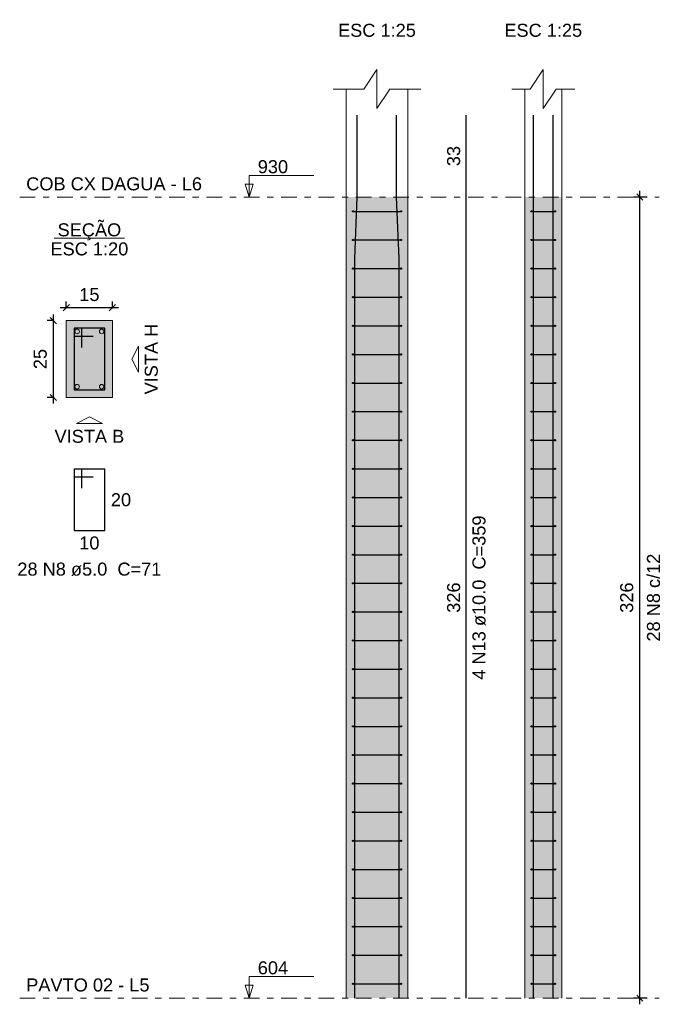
# Model space of a CAD drawing. Header units: millimetres. Extents: x 0 to 119, y 0 to 84.
# Tile 10 of 13: x 72 to 82, y 47 to 63. Entities that reach past the tile are written whole.
import ezdxf

# ---------------------------------------------------------------- set-up
doc = ezdxf.new("R2010")
doc.units = ezdxf.units.MM
doc.header["$MEASUREMENT"] = 0
doc.linetypes.add('DASHDOT', pattern=[2.54, 1.27, -0.635, 0, -0.635])
doc.linetypes.add('NULL', pattern=[0])
doc.layers.get('0').update_dxf_attribs({"lineweight": 18})
for name, color, linetype, lineweight in [('Descrição da armadura', 7, 'Continuous', 0), ('DT-Barras na forma', 2, 'Continuous', 30), ('DT-Barras no corte', 5, 'Continuous', 5), ('DT-Barras rebatidas', 2, 'Continuous', 30), ('DT-Cotas', 9, 'Continuous', 5), ('DT-Estribos na forma', 2, 'Continuous', 30), ('DT-Forma', 5, 'Continuous', 5), ('DT-Hachura seção pilares', 254, 'Continuous', 5), ('DT-Hachura vista pilares', 254, 'Continuous', 5), ('DT-Pontilhado', 9, 'DASHDOT', 5), ('DT-Textos', 7, 'Continuous', 5), ('Textos armaduras', 7, 'Continuous', 0)]:
    doc.layers.add(name, color=color, linetype=linetype, lineweight=lineweight)
doc.styles.add('Arial', font='txt')
doc.dimstyles.new('UM_20.000000', dxfattribs={"dimtxt": 0.18, "dimasz": 0.1, "dimexe": 0.1, "dimexo": 0.2, "dimgap": 0, "dimtad": 1, "dimtih": 1, "dimtoh": 1, "dimdec": 1, "dimlfac": 20, "dimzin": 0, "dimdsep": 46, "dimtxsty": 'Standard', "dimcen": 0.09, "dimdle": 0.1, "dimadec": 1, "dimazin": 2, "dimtfac": 1, "dimtdec": 4, "dimtofl": 0, "dimtmove": 0, "dimatfit": 3, "dimfxl": 1, "dimtolj": 1, "dimarcsym": 0})
doc.dimstyles.new('UM_25.000000', dxfattribs={"dimtxt": 0.18, "dimasz": 0.1, "dimexe": 0.1, "dimexo": 0.2, "dimgap": 0, "dimtad": 1, "dimtih": 1, "dimtoh": 1, "dimdec": 1, "dimlfac": 25, "dimzin": 0, "dimdsep": 46, "dimtxsty": 'Standard', "dimcen": 0.09, "dimdle": 0.1, "dimadec": 1, "dimazin": 2, "dimtfac": 1, "dimtdec": 4, "dimtofl": 0, "dimtmove": 0, "dimatfit": 3, "dimfxl": 1, "dimtolj": 1, "dimarcsym": 0})

# ---------------------------------------------------------------- blocks, each defined once
blk = doc.blocks.new('_Oblique')
at = {"color": 0, "linetype": 'ByBlock', "lineweight": -2}
blk.add_line((-0.5, -0.5), (0.5, 0.5), dxfattribs=at)
blk = doc.blocks.new('*D57')
at = {"layer": 'Defpoints', "color": 0}
for p in [(72.674185, 58.190066), (72.462385, 56.940066), (72.674185, 56.940066)]:
    blk.add_point(p, dxfattribs=at)
at = {"layer": 'DT-Cotas', "color": 0, "lineweight": -2}
for p, q in [((72.474185, 58.190066), (72.362385, 58.190066)), ((72.462385, 58.290066), (72.462385, 56.840066)), ((72.474185, 56.940066), (72.362385, 56.940066))]:
    blk.add_line(p, q, dxfattribs=at)
at = {"layer": 'DT-Cotas', "color": 0, "lineweight": -2, "xscale": 0.1, "yscale": 0.1, "zscale": 0.1}
for p, rotation in [((72.462385, 58.190066), 90), ((72.462385, 56.940066), 270)]:
    blk.add_blockref('_Oblique', p, dxfattribs=dict(at, rotation=rotation))
at = {"layer": 'DT-Cotas', "color": 7, "insert": (72.250585, 57.565066), "char_height": 0.2118, "attachment_point": 5, "rotation": 90, "style": 'Arial'}
blk.add_mtext('\\A1;25', dxfattribs=at)
blk = doc.blocks.new('*D58')
at = {"layer": 'Defpoints', "color": 0}
for p in [(73.424185, 58.401866), (72.674185, 58.190066), (73.424185, 58.190066)]:
    blk.add_point(p, dxfattribs=at)
at = {"layer": 'DT-Cotas', "color": 0, "lineweight": -2}
for p, q in [((72.674185, 58.390066), (72.674185, 58.501866)), ((73.424185, 58.390066), (73.424185, 58.501866)), ((72.574185, 58.401866), (73.524185, 58.401866))]:
    blk.add_line(p, q, dxfattribs=at)
at = {"layer": 'DT-Cotas', "color": 0, "lineweight": -2, "xscale": 0.1, "yscale": 0.1, "zscale": 0.1, "rotation": 180}
blk.add_blockref('_Oblique', (72.674185, 58.401866), dxfattribs=at)
at = {"layer": 'DT-Cotas', "color": 0, "lineweight": -2, "xscale": 0.1, "yscale": 0.1, "zscale": 0.1}
blk.add_blockref('_Oblique', (73.424185, 58.401866), dxfattribs=at)
at = {"layer": 'DT-Cotas', "color": 7, "insert": (73.049185, 58.613666), "char_height": 0.2118, "attachment_point": 5, "rotation": 0.0057296, "style": 'Arial'}
blk.add_mtext('\\A1;15', dxfattribs=at)
blk = doc.blocks.new('*D59')
at = {"layer": 'Defpoints', "color": 0}
for p in [(82.006381, 60.202166), (82.324081, 60.202166), (82.324081, 47.162166)]:
    blk.add_point(p, dxfattribs=at)
at = {"layer": 'DT-Cotas', "color": 0, "lineweight": -2}
for p, q in [((82.006381, 47.062166), (82.006381, 60.302166)), ((82.124081, 60.202166), (81.906381, 60.202166)), ((82.124081, 47.162166), (81.906381, 47.162166))]:
    blk.add_line(p, q, dxfattribs=at)
at = {"layer": 'DT-Cotas', "color": 0, "lineweight": -2, "xscale": 0.1, "yscale": 0.1, "zscale": 0.1}
for p, rotation in [((82.006381, 60.202166), 90), ((82.006381, 47.162166), 270)]:
    blk.add_blockref('_Oblique', p, dxfattribs=dict(at, rotation=rotation))
at = {"layer": 'DT-Cotas', "color": 7, "insert": (81.794581, 53.682166), "char_height": 0.2118, "attachment_point": 5, "rotation": 90, "style": 'Arial'}
blk.add_mtext('\\A1;326', dxfattribs=at)

msp = doc.modelspace()

# ---------------------------------------------------------------- hatches: boundary and pattern name
at = {"layer": 'DT-Hachura seção pilares', "linetype": 'Continuous'}
msp.add_hatch(color=254, dxfattribs=at).paths.add_polyline_path([(72.6742, 56.9401), (72.6742, 56.9401), (73.4242, 56.9401), (73.4242, 58.1901), (72.6742, 58.1901), (72.6742, 56.9401)])
at = {"layer": 'DT-Hachura vista pilares', "linetype": 'Continuous'}
for points in [[(77.2294, 47.1622), (77.2294, 60.2022), (78.2294, 60.2022), (78.2294, 47.1622), (77.2294, 47.1622)], [(80.1356, 47.1622), (80.1356, 60.2022), (80.7356, 60.2022), (80.7356, 47.1622), (80.1356, 47.1622)]]:
    msp.add_hatch(color=254, dxfattribs=at).paths.add_polyline_path(points)

# ---------------------------------------------------------------- linework, layer by layer
at = {"layer": 'DT-Barras na forma'}
for points in [[(77.3694, 47.1622), (77.3694, 59.2022), (77.4094, 60.2022), (77.4094, 61.5365)], [(78.0894, 47.1622), (78.0894, 59.2022), (78.0494, 60.2022), (78.0494, 61.5365)], [(80.2756, 47.1622), (80.2756, 59.2022), (80.2756, 60.2022), (80.2756, 61.5365)], [(80.5956, 47.1622), (80.5956, 59.2022), (80.5956, 60.2022), (80.5956, 61.5365)], [(72.9242, 57.7526), (72.9242, 58.0651), (72.7992, 58.0651), (72.7992, 57.0651), (73.2992, 57.0651), (73.2992, 58.0651), (72.7992, 58.0651), (72.7992, 57.9401), (73.1117, 57.9401)]]:
    msp.add_lwpolyline(points, dxfattribs=at)
at = {"layer": 'DT-Barras no corte'}
for centre in [(72.8492, 58.0151), (73.2492, 58.0151), (72.8492, 57.1151), (73.2492, 57.1151)]:
    msp.add_circle(centre, 0.0375, dxfattribs=at)
at = {"layer": 'DT-Barras rebatidas'}
for points in [[(79.1825, 47.1622), (79.1825, 60.2022), (79.1825, 61.5365)], [(72.9242, 55.4627), (72.9242, 55.7752), (72.7992, 55.7752), (72.7992, 54.7752), (73.2992, 54.7752), (73.2992, 55.7752), (72.7992, 55.7752), (72.7992, 55.6502), (73.1117, 55.6502)]]:
    msp.add_lwpolyline(points, dxfattribs=at)
at = {"layer": 'DT-Estribos na forma'}
for p, q in [((77.3394, 59.9693), (78.1194, 59.9693)), ((80.2456, 59.9693), (80.6256, 59.9693)), ((77.3394, 59.5036), (78.1194, 59.5036)), ((80.2456, 59.5036), (80.6256, 59.5036)), ((77.3394, 59.0379), (78.1194, 59.0379)), ((80.2456, 59.0379), (80.6256, 59.0379)), ((77.3394, 58.5722), (78.1194, 58.5722)), ((80.2456, 58.5722), (80.6256, 58.5722)), ((77.3394, 58.1065), (78.1194, 58.1065)), ((80.2456, 58.1065), (80.6256, 58.1065)), ((77.3394, 57.6407), (78.1194, 57.6407)), ((80.2456, 57.6407), (80.6256, 57.6407)), ((77.3394, 57.175), (78.1194, 57.175)), ((80.2456, 57.175), (80.6256, 57.175)), ((77.3394, 56.7093), (78.1194, 56.7093)), ((80.2456, 56.7093), (80.6256, 56.7093)), ((77.3394, 56.2436), (78.1194, 56.2436)), ((80.2456, 56.2436), (80.6256, 56.2436)), ((77.3394, 55.7779), (78.1194, 55.7779)), ((80.2456, 55.7779), (80.6256, 55.7779)), ((77.3394, 55.3122), (78.1194, 55.3122)), ((80.2456, 55.3122), (80.6256, 55.3122)), ((77.3394, 54.8465), (78.1194, 54.8465)), ((80.2456, 54.8465), (80.6256, 54.8465)), ((77.3394, 54.3807), (78.1194, 54.3807)), ((80.2456, 54.3807), (80.6256, 54.3807)), ((77.3394, 53.915), (78.1194, 53.915)), ((80.2456, 53.915), (80.6256, 53.915)), ((77.3394, 53.4493), (78.1194, 53.4493)), ((80.2456, 53.4493), (80.6256, 53.4493)), ((77.3394, 52.9836), (78.1194, 52.9836)), ((80.2456, 52.9836), (80.6256, 52.9836)), ((77.3394, 52.5179), (78.1194, 52.5179)), ((80.2456, 52.5179), (80.6256, 52.5179)), ((77.3394, 52.0522), (78.1194, 52.0522)), ((80.2456, 52.0522), (80.6256, 52.0522)), ((77.3394, 51.5865), (78.1194, 51.5865)), ((80.2456, 51.5865), (80.6256, 51.5865)), ((77.3394, 51.1207), (78.1194, 51.1207)), ((80.2456, 51.1207), (80.6256, 51.1207)), ((77.3394, 50.655), (78.1194, 50.655)), ((80.2456, 50.655), (80.6256, 50.655)), ((77.3394, 50.1893), (78.1194, 50.1893)), ((80.2456, 50.1893), (80.6256, 50.1893)), ((77.3394, 49.7236), (78.1194, 49.7236)), ((80.2456, 49.7236), (80.6256, 49.7236)), ((77.3394, 49.2579), (78.1194, 49.2579)), ((80.2456, 49.2579), (80.6256, 49.2579)), ((77.3394, 48.7922), (78.1194, 48.7922)), ((80.2456, 48.7922), (80.6256, 48.7922)), ((77.3394, 48.3265), (78.1194, 48.3265)), ((80.2456, 48.3265), (80.6256, 48.3265)), ((77.3394, 47.8607), (78.1194, 47.8607)), ((80.2456, 47.8607), (80.6256, 47.8607)), ((77.3394, 47.395), (78.1194, 47.395)), ((80.2456, 47.395), (80.6256, 47.395))]:
    msp.add_line(p, q, dxfattribs=at)
for centre in [(77.3394, 59.9693), (78.1194, 59.9693), (80.2456, 59.9693), (80.6256, 59.9693), (77.3394, 59.5036), (78.1194, 59.5036), (80.2456, 59.5036), (80.6256, 59.5036), (77.3394, 59.0379), (78.1194, 59.0379), (80.2456, 59.0379), (80.6256, 59.0379), (77.3394, 58.5722), (78.1194, 58.5722), (80.2456, 58.5722), (80.6256, 58.5722), (77.3394, 58.1065), (78.1194, 58.1065), (80.2456, 58.1065), (80.6256, 58.1065), (77.3394, 57.6407), (78.1194, 57.6407), (80.2456, 57.6407), (80.6256, 57.6407), (77.3394, 57.175), (78.1194, 57.175), (80.2456, 57.175), (80.6256, 57.175), (77.3394, 56.7093), (78.1194, 56.7093), (80.2456, 56.7093), (80.6256, 56.7093), (77.3394, 56.2436), (78.1194, 56.2436), (80.2456, 56.2436), (80.6256, 56.2436), (77.3394, 55.7779), (78.1194, 55.7779), (80.2456, 55.7779), (80.6256, 55.7779), (77.3394, 55.3122), (78.1194, 55.3122), (80.2456, 55.3122), (80.6256, 55.3122), (77.3394, 54.8465), (78.1194, 54.8465), (80.2456, 54.8465), (80.6256, 54.8465), (77.3394, 54.3807), (78.1194, 54.3807), (80.2456, 54.3807), (80.6256, 54.3807), (77.3394, 53.915), (78.1194, 53.915), (80.2456, 53.915), (80.6256, 53.915), (77.3394, 53.4493), (78.1194, 53.4493), (80.2456, 53.4493), (80.6256, 53.4493), (77.3394, 52.9836), (78.1194, 52.9836), (80.2456, 52.9836), (80.6256, 52.9836), (77.3394, 52.5179), (78.1194, 52.5179), (80.2456, 52.5179), (80.6256, 52.5179), (77.3394, 52.0522), (78.1194, 52.0522), (80.2456, 52.0522), (80.6256, 52.0522), (77.3394, 51.5865), (78.1194, 51.5865), (80.2456, 51.5865), (80.6256, 51.5865), (77.3394, 51.1207), (78.1194, 51.1207), (80.2456, 51.1207), (80.6256, 51.1207), (77.3394, 50.655), (78.1194, 50.655), (80.2456, 50.655), (80.6256, 50.655), (77.3394, 50.1893), (78.1194, 50.1893), (80.2456, 50.1893), (80.6256, 50.1893), (77.3394, 49.7236), (78.1194, 49.7236), (80.2456, 49.7236), (80.6256, 49.7236), (77.3394, 49.2579), (78.1194, 49.2579), (80.2456, 49.2579), (80.6256, 49.2579), (77.3394, 48.7922), (78.1194, 48.7922), (80.2456, 48.7922), (80.6256, 48.7922), (77.3394, 48.3265), (78.1194, 48.3265), (80.2456, 48.3265), (80.6256, 48.3265), (77.3394, 47.8607), (78.1194, 47.8607), (80.2456, 47.8607), (80.6256, 47.8607), (77.3394, 47.395), (78.1194, 47.395), (80.2456, 47.395), (80.6256, 47.395)]:
    msp.add_circle(centre, 0.01, dxfattribs=at)
at = {"layer": 'DT-Forma'}
for p, q in [((77.2294, 60.2022), (77.2294, 61.9601)), ((78.2294, 60.2022), (78.2294, 61.9601)), ((80.1356, 60.2022), (80.1356, 61.9601)), ((80.7356, 60.2022), (80.7356, 61.9601)), ((77.2294, 47.1622), (77.2294, 60.2022)), ((78.2294, 47.1622), (78.2294, 60.2022)), ((80.1356, 47.1622), (80.1356, 60.2022)), ((80.7356, 47.1622), (80.7356, 60.2022))]:
    msp.add_line(p, q, dxfattribs=at)
for points in [[(77.0176, 61.9601), (77.5176, 61.9601), (77.7294, 62.2778), (77.7294, 61.6424), (77.9412, 61.9601), (78.4412, 61.9601)], [(79.9238, 61.9601), (80.2238, 61.9601), (80.4356, 62.2778), (80.4356, 61.6424), (80.6474, 61.9601), (80.9474, 61.9601)]]:
    msp.add_lwpolyline(points, dxfattribs=at)
msp.add_lwpolyline([(72.6742, 56.9401), (73.4242, 56.9401), (73.4242, 58.1901), (72.6742, 58.1901), (72.6742, 56.9401)], close=True, dxfattribs=at)
at = {"layer": 'DT-Pontilhado', "ltscale": 0.2}
for p, q in [((71.9155, 60.2022), (82.3241, 60.2022)), ((71.9155, 47.1622), (82.3241, 47.1622))]:
    msp.add_line(p, q, dxfattribs=at)
at = {"layer": 'DT-Textos'}
msp.add_line((72.477, 59.535), (73.6214, 59.535), dxfattribs=at)
for points in [[(75.6499, 60.2022), (75.7134, 60.414), (75.5863, 60.414), (75.6499, 60.2022), (75.6499, 60.5522), (76.6999, 60.5522)], [(75.6499, 47.1622), (75.7134, 47.374), (75.5863, 47.374), (75.6499, 47.1622), (75.6499, 47.5122), (76.6999, 47.5122)]]:
    msp.add_lwpolyline(points, dxfattribs=at)
for points in [[(73.8478, 57.5651), (73.8478, 57.3533), (73.7419, 57.5651), (73.8478, 57.7769), (73.8478, 57.5651)], [(73.0492, 56.5165), (72.8374, 56.5165), (73.0492, 56.6224), (73.261, 56.5165), (73.0492, 56.5165)]]:
    msp.add_lwpolyline(points, close=True, dxfattribs=at)

# ---------------------------------------------------------------- texts
at = {"layer": 'Descrição da armadura', "linetype": 'NULL', "char_height": 0.2118, "attachment_point": 8, "rotation": 90.00021, "line_spacing_factor": 0.9, "style": 'Arial'}
for s, insert, width in [('4 N13 ø10.0  C=359', (79.5006, 53.6823), 5.239541), ('28 N8 c/12', (82.3381, 53.6822), 2.845127)]:
    msp.add_mtext(s, dxfattribs=dict(at, insert=insert, width=width))
at = {"layer": 'Descrição da armadura', "linetype": 'NULL', "insert": (73.0495, 54.0342), "char_height": 0.2118, "width": 4.594404, "attachment_point": 8, "line_spacing_factor": 0.9, "style": 'Arial'}
msp.add_mtext('28 N8 ø5.0  C=71', dxfattribs=at)
at = {"layer": 'DT-Textos', "linetype": 'NULL', "char_height": 0.2118, "line_spacing_factor": 0.798, "style": 'Arial'}
for s, insert, width, attachment_point in [('ESC 1:25', (77.7295, 62.8072), 2.482559, 8), ('ESC 1:25', (80.4355, 62.8072), 2.482559, 8), ('930', (75.7895, 60.5872), 0.967705, 7), ('COB CX DAGUA - L6', (72.0215, 60.3082), 5.607988, 7), ('SEÇÃO', (73.0495, 59.4973), 2.030566, 8), ('ESC 1:20', (73.0495, 59.2492), 2.482559, 8), ('VISTA B', (73.0495, 56.1992), 2.223994, 8), ('604', (75.7895, 47.5472), 0.967705, 7), ('PAVTO 02 - L5', (72.0215, 47.2682), 3.932842, 7)]:
    msp.add_mtext(s, dxfattribs=dict(at, insert=insert, width=width, attachment_point=attachment_point))
at = {"layer": 'DT-Textos', "linetype": 'NULL', "insert": (74.1656, 57.5653), "char_height": 0.2118, "width": 2.255996, "attachment_point": 8, "rotation": 90.00021, "line_spacing_factor": 0.798, "style": 'Arial'}
msp.add_mtext('VISTA H', dxfattribs=at)
at = {"layer": 'Textos armaduras', "linetype": 'NULL', "char_height": 0.2118, "attachment_point": 8, "rotation": 90.00021, "line_spacing_factor": 0.9, "style": 'Arial'}
for s, insert, width in [('33', (79.0852, 60.8693), 1.045137), ('326', (79.0852, 53.6822), 1.367705)]:
    msp.add_mtext(s, dxfattribs=dict(at, insert=insert, width=width))
at = {"layer": 'Textos armaduras', "linetype": 'NULL', "char_height": 0.2118, "width": 1.045137, "line_spacing_factor": 0.9, "style": 'Arial'}
for s, insert, attachment_point in [('20', (73.3992, 55.3811), 1), ('10', (73.0492, 54.6779), 2)]:
    msp.add_mtext(s, dxfattribs=dict(at, insert=insert, attachment_point=attachment_point))

# ---------------------------------------------------------------- dimensions: what is measured, and where the dimension line sits
at = {"layer": 'DT-Cotas'}
for base, p1, p2, dimstyle, override, picture, middle in [((82.0064, 60.2022), (82.3241, 47.1622), (82.3241, 60.2022), 'UM_25.000000', {"dimtxt": 0.2118, "dimasz": 0.1, "dimexe": 0.1, "dimexo": 0.2, "dimtad": 1, "dimtih": 0, "dimtoh": 0, "dimdec": 1, "dimlfac": 25, "dimzin": 8, "dimtxsty": 'Arial', "dimblk": 'Oblique', "dimblk1": 'Oblique', "dimblk2": 'Oblique', "dimsah": 1, "dimdle": 0.1, "dimse1": 0, "dimse2": 0, "dimclrt": 7, "dimadec": 1, "dimazin": 3, "dimtmove": 2, "dimldrblk": 'Oblique'}, '*D59', (81.7946, 53.6822)), ((72.4624, 56.9401), (72.6742, 58.1901), (72.6742, 56.9401), 'UM_20.000000', {"dimtxt": 0.2118, "dimasz": 0.1, "dimexe": 0.1, "dimexo": 0.2, "dimtad": 1, "dimtih": 0, "dimtoh": 0, "dimdec": 1, "dimlfac": 20, "dimzin": 8, "dimtxsty": 'Arial', "dimblk": 'Oblique', "dimblk1": 'Oblique', "dimblk2": 'Oblique', "dimsah": 1, "dimdle": 0.1, "dimse1": 0, "dimse2": 0, "dimclrt": 7, "dimadec": 1, "dimazin": 3, "dimtmove": 2, "dimldrblk": 'Oblique'}, '*D57', (72.2506, 57.5651))]:
    dim = msp.add_linear_dim(base=base, p1=p1, p2=p2, angle=90, dimstyle=dimstyle, override=override, dxfattribs=at)
    dim.commit()
    dim.dimension.update_dxf_attribs({"geometry": picture, "text_midpoint": middle, "dimtype": 160, "text_rotation": 90})
dim = msp.add_linear_dim(base=(73.4242, 58.4019), p1=(72.6742, 58.1901), p2=(73.4242, 58.1901), dimstyle='UM_20.000000', override={"dimtxt": 0.2118, "dimasz": 0.1, "dimexe": 0.1, "dimexo": 0.2, "dimtad": 1, "dimtih": 0, "dimtoh": 0, "dimdec": 1, "dimlfac": 20, "dimzin": 8, "dimtxsty": 'Arial', "dimblk": 'Oblique', "dimblk1": 'Oblique', "dimblk2": 'Oblique', "dimsah": 1, "dimdle": 0.1, "dimse1": 0, "dimse2": 0, "dimclrt": 7, "dimadec": 1, "dimazin": 3, "dimtmove": 2, "dimldrblk": 'Oblique'}, dxfattribs=at)
dim.commit()
dim.dimension.update_dxf_attribs({"geometry": '*D58', "text_midpoint": (73.0492, 58.6137), "dimtype": 160, "text_rotation": 0.00573})

doc.saveas('drawing.dxf')
